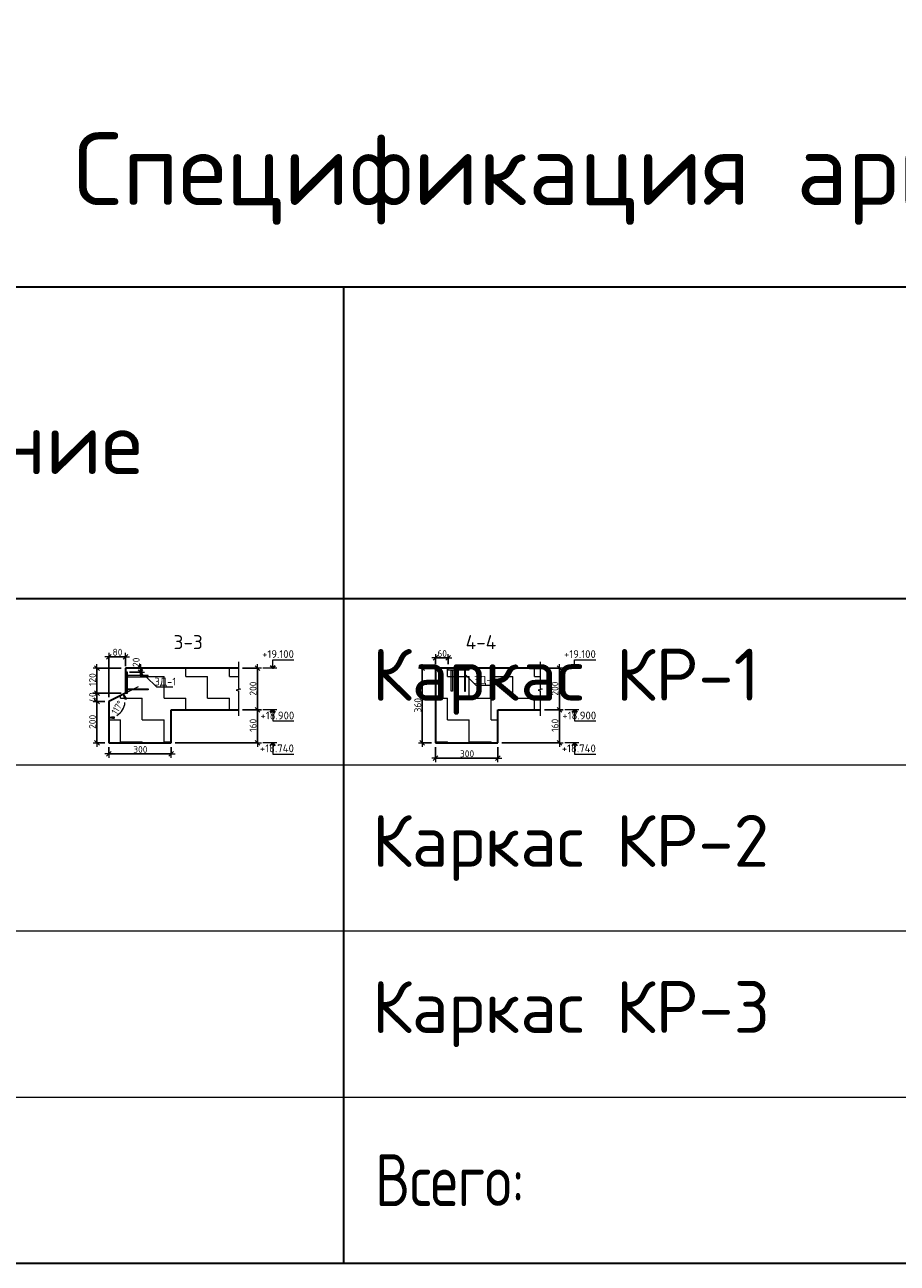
# Model space of a CAD drawing. Header units: metres. Extents: x -38 to 93, y -15 to 21.
# Tile 256 of 256: x 74.19 to 78.4, y 10.19 to 16.16. Entities that reach past the tile are written whole.
import ezdxf

# ---------------------------------------------------------------- set-up
doc = ezdxf.new("R2010")
doc.units = ezdxf.units.M
doc.header["$PDMODE"] = 65
for name, color, linetype, lineweight in [('XR$3$Перекрытие_ Сборный элемент', 7, 'Continuous', 35), ('XR$3$Размерная линия_ общее', 7, 'Continuous', 13), ('XR$3$Текст_ общее_1', 7, 'Continuous', 13)]:
    doc.layers.add(name, color=color, linetype=linetype, lineweight=lineweight)
doc.styles.add('ISOCPEUR', font='txt')
doc.dimstyles.new('DIMSTYLE_10', dxfattribs={"dimtxt": 0.033, "dimasz": 0.0375, "dimexe": 0, "dimexo": 0, "dimgap": 0.0165, "dimtad": 2, "dimdec": 0, "dimlfac": 1000, "dimrnd": 1, "dimzin": 12, "dimdsep": 46, "dimtxsty": 'ISOCPEUR', "dimblk1": 'ALL_ML_STRICH', "dimblk2": 'ALL_ML_STRICH', "dimsah": 1, "dimcen": 0, "dimclrd": 7, "dimclre": 256, "dimclrt": 7, "dimadec": 0, "dimazin": 0, "dimtfac": 1, "dimtdec": 0, "dimtix": 1, "dimtmove": 2, "dimatfit": 3, "dimfxl": 0, "dimtvp": 1.2, "dimtzin": 0, "dimlwd": 0, "dimlwe": -3, "dimarcsym": 0})
doc.dimstyles.new('DIMSTYLE_30', dxfattribs={"dimtxt": 0.033, "dimasz": 0.0375, "dimexe": 0, "dimexo": 0, "dimgap": 0.0165, "dimtad": 2, "dimdec": 0, "dimlfac": 1000, "dimrnd": 5, "dimzin": 12, "dimdsep": 46, "dimtxsty": 'ISOCPEUR', "dimblk1": 'ALL_ML_STRICH', "dimblk2": 'ALL_ML_STRICH', "dimsah": 1, "dimcen": 0, "dimclrd": 7, "dimclre": 256, "dimclrt": 7, "dimadec": 0, "dimazin": 0, "dimtfac": 1, "dimtdec": 0, "dimtix": 1, "dimtmove": 2, "dimatfit": 3, "dimfxl": 0, "dimtzin": 0, "dimlwd": 0, "dimlwe": -3, "dimarcsym": 0})
doc.dimstyles.new('DIMSTYLE_31', dxfattribs={"dimtxt": 0.033, "dimasz": 0.0375, "dimexe": 0, "dimexo": 0, "dimgap": 0.0165, "dimtad": 2, "dimdec": 0, "dimlfac": 1000, "dimrnd": 5, "dimzin": 12, "dimdsep": 46, "dimtxsty": 'ISOCPEUR', "dimblk1": 'ALL_ML_STRICH', "dimblk2": 'ALL_ML_STRICH', "dimsah": 1, "dimcen": 0, "dimclrd": 7, "dimclre": 256, "dimclrt": 7, "dimadec": 0, "dimazin": 0, "dimtfac": 1, "dimtdec": 0, "dimtix": 1, "dimtmove": 2, "dimatfit": 3, "dimfxl": 0, "dimtvp": 1.2, "dimtzin": 0, "dimlwd": 0, "dimlwe": -3, "dimarcsym": 0})
doc.dimstyles.new('DIMSTYLE_32', dxfattribs={"dimtxt": 0.033, "dimasz": 0.0375, "dimexe": 0, "dimexo": 0, "dimgap": 0.0165, "dimtad": 2, "dimdec": 0, "dimlfac": 1000, "dimrnd": 5, "dimzin": 12, "dimdsep": 46, "dimtxsty": 'ISOCPEUR', "dimblk1": 'ALL_ML_STRICH', "dimblk2": 'ALL_ML_STRICH', "dimsah": 1, "dimcen": 0, "dimclrd": 7, "dimclre": 256, "dimclrt": 7, "dimadec": 0, "dimazin": 0, "dimtfac": 1, "dimtdec": 0, "dimtix": 1, "dimtmove": 2, "dimatfit": 3, "dimfxl": 0, "dimtzin": 0, "dimlwd": 0, "dimlwe": -3, "dimarcsym": 0})
doc.dimstyles.new('DIMSTYLE_8', dxfattribs={"dimtxt": 0.033, "dimasz": 0.0375, "dimexe": 0, "dimexo": 0, "dimgap": 0.0165, "dimtad": 2, "dimdec": 0, "dimlfac": 1000, "dimrnd": 1, "dimzin": 12, "dimdsep": 46, "dimtxsty": 'ISOCPEUR', "dimblk1": 'ALL_ML_STRICH', "dimblk2": 'ALL_ML_STRICH', "dimsah": 1, "dimcen": 0, "dimclrd": 7, "dimclre": 256, "dimclrt": 7, "dimadec": 0, "dimazin": 0, "dimtfac": 1, "dimtdec": 0, "dimtix": 1, "dimtmove": 2, "dimatfit": 3, "dimfxl": 0, "dimtzin": 0, "dimlwd": 0, "dimlwe": -3, "dimarcsym": 0})
pattern_1 = [(0, (0.21, 0.21), (0.105, 0.105), [0.105, -0.105]), (90, (0.21, 0.21), (-0.105, 0.105), [0.105, -0.105])]

# ---------------------------------------------------------------- blocks, each defined once
blk = doc.blocks.new('СЛОЖНЫЙ_ОБЪЕКТ_6')
at = {"color": 7, "linetype": 'Continuous', "lineweight": 13, "transparency": 33554687}
blk.add_line((75.4084, 13.0595), (75.3417, 13.0595), dxfattribs=at)
at = {"color": 7, "linetype": 'Continuous', "lineweight": 35, "transparency": 33554687}
blk.add_lwpolyline([(75.3763, 13.0716), (75.3884, 13.0595), (75.4005, 13.0716)], dxfattribs=at)
at = {"color": 7, "linetype": 'Continuous', "lineweight": 13, "transparency": 33554687}
blk.add_lwpolyline([(75.3884, 13.0595), (75.3884, 13.0995), (75.4907, 13.0995)], dxfattribs=at)
blk = doc.blocks.new('СЛОЖНЫЙ_ОБЪЕКТ_7')
at = {"color": 7, "linetype": 'Continuous', "lineweight": 13, "transparency": 33554687}
blk.add_line((75.4084, 12.8595), (75.3417, 12.8595), dxfattribs=at)
at = {"color": 7, "linetype": 'Continuous', "lineweight": 35, "transparency": 33554687}
blk.add_lwpolyline([(75.3763, 12.8474), (75.3884, 12.8595), (75.4005, 12.8474)], dxfattribs=at)
at = {"color": 7, "linetype": 'Continuous', "lineweight": 13, "transparency": 33554687}
blk.add_lwpolyline([(75.3884, 12.8595), (75.3884, 12.8055), (75.4907, 12.8055)], dxfattribs=at)
blk = doc.blocks.new('СЛОЖНЫЙ_ОБЪЕКТ_8')
at = {"color": 7, "linetype": 'Continuous', "lineweight": 13, "transparency": 33554687}
blk.add_line((75.4084, 12.6995), (75.3417, 12.6995), dxfattribs=at)
at = {"color": 7, "linetype": 'Continuous', "lineweight": 35, "transparency": 33554687}
blk.add_lwpolyline([(75.3763, 12.6874), (75.3884, 12.6995), (75.4005, 12.6874)], dxfattribs=at)
at = {"color": 7, "linetype": 'Continuous', "lineweight": 13, "transparency": 33554687}
blk.add_lwpolyline([(75.3884, 12.6995), (75.3884, 12.6455), (75.4907, 12.6455)], dxfattribs=at)
blk = doc.blocks.new('СЛОЖНЫЙ_ОБЪЕКТ_9')
at = {"color": 7, "linetype": 'Continuous', "lineweight": 13, "transparency": 33554687}
blk.add_line((76.8625, 13.0595), (76.7959, 13.0595), dxfattribs=at)
at = {"color": 7, "linetype": 'Continuous', "lineweight": 35, "transparency": 33554687}
blk.add_lwpolyline([(76.8304, 13.0716), (76.8425, 13.0595), (76.8546, 13.0716)], dxfattribs=at)
at = {"color": 7, "linetype": 'Continuous', "lineweight": 13, "transparency": 33554687}
blk.add_lwpolyline([(76.8425, 13.0595), (76.8425, 13.0995), (76.9449, 13.0995)], dxfattribs=at)
blk = doc.blocks.new('СЛОЖНЫЙ_ОБЪЕКТ_10')
at = {"color": 7, "linetype": 'Continuous', "lineweight": 13, "transparency": 33554687}
blk.add_line((76.8625, 12.8595), (76.7959, 12.8595), dxfattribs=at)
at = {"color": 7, "linetype": 'Continuous', "lineweight": 35, "transparency": 33554687}
blk.add_lwpolyline([(76.8304, 12.8474), (76.8425, 12.8595), (76.8546, 12.8474)], dxfattribs=at)
at = {"color": 7, "linetype": 'Continuous', "lineweight": 13, "transparency": 33554687}
blk.add_lwpolyline([(76.8425, 12.8595), (76.8425, 12.8055), (76.9449, 12.8055)], dxfattribs=at)
blk = doc.blocks.new('СЛОЖНЫЙ_ОБЪЕКТ_11')
at = {"color": 7, "linetype": 'Continuous', "lineweight": 13, "transparency": 33554687}
blk.add_line((76.8625, 12.6995), (76.7959, 12.6995), dxfattribs=at)
at = {"color": 7, "linetype": 'Continuous', "lineweight": 35, "transparency": 33554687}
blk.add_lwpolyline([(76.8304, 12.6874), (76.8425, 12.6995), (76.8546, 12.6874)], dxfattribs=at)
at = {"color": 7, "linetype": 'Continuous', "lineweight": 13, "transparency": 33554687}
blk.add_lwpolyline([(76.8425, 12.6995), (76.8425, 12.6455), (76.9449, 12.6455)], dxfattribs=at)
blk = doc.blocks.new('ЭЛЕМЕНТ_УЗОРА_13')
at = {"color": 7, "linetype": 'Continuous', "lineweight": 13, "transparency": 33554687}
blk.add_line((75.223, 12.8295), (75.223, 12.8295), dxfattribs=at)
blk.add_lwpolyline([(75.223, 13.0895), (75.223, 12.9623), (75.233, 12.9587), (75.213, 12.9538), (75.223, 12.9496), (75.223, 12.8295)], dxfattribs=at)
blk = doc.blocks.new('ЭЛЕМЕНТ_УЗОРА_14')
at = {"color": 7, "linetype": 'Continuous', "lineweight": 13, "transparency": 33554687}
blk.add_line((76.6772, 12.8295), (76.6772, 12.8295), dxfattribs=at)
blk.add_lwpolyline([(76.6772, 13.0895), (76.6772, 12.9623), (76.6872, 12.9587), (76.6672, 12.9538), (76.6772, 12.9496), (76.6772, 12.8295)], dxfattribs=at)
blk = doc.blocks.new('ALL_ML_STRICH')
at = {"color": 0, "linetype": 'ByBlock', "lineweight": -2}
for p, q in [((-1, 0), (0.5, 0)), ((-0.3, -0.3), (0.3, 0.3)), ((0, -0.5), (0, 0.5))]:
    blk.add_line(p, q, dxfattribs=at)
blk = doc.blocks.new('*D344')
at = {"layer": 'DEFPOINTS', "color": 7, "linetype": 'Continuous', "lineweight": 13, "transparency": 33554687}
for p in [(75.223, 13.0595), (75.3154, 13.0595), (75.223, 12.8595)]:
    blk.add_point(p, dxfattribs=at)
at = {"layer": 'XR$3$Размерная линия_ общее', "color": 253, "linetype": 'Continuous', "lineweight": -2, "true_color": 0xa0a0a0, "transparency": 33554687}
for p, q in [((75.243, 13.0595), (75.3154, 13.0595)), ((75.243, 12.8595), (75.3154, 12.8595))]:
    blk.add_line(p, q, dxfattribs=at)
at = {"layer": 'XR$3$Размерная линия_ общее', "color": 7, "linetype": 'Continuous', "lineweight": -2, "transparency": 33554687}
blk.add_line((75.3154, 13.0595), (75.3154, 12.8595), dxfattribs=at)
at = {"layer": 'XR$3$Размерная линия_ общее', "color": 7, "linetype": 'Continuous', "lineweight": 13, "transparency": 33554687, "xscale": 0.0375, "yscale": 0.0375, "zscale": 0.0375}
for p, rotation in [((75.3154, 13.0595), 90), ((75.3154, 12.8595), 270)]:
    blk.add_blockref('ALL_ML_STRICH', p, dxfattribs=dict(at, rotation=rotation))
at = {"layer": 'XR$3$Размерная линия_ общее', "color": 7, "linetype": 'Continuous', "lineweight": 13, "transparency": 33554687, "insert": (75.2939, 12.9611), "char_height": 0.033, "width": 0.099, "attachment_point": 5, "rotation": 90, "style": 'ISOCPEUR'}
blk.add_mtext('\\A1;{200}', dxfattribs=at)
blk = doc.blocks.new('*D345')
at = {"layer": 'DEFPOINTS', "color": 7, "linetype": 'Continuous', "lineweight": 13, "transparency": 33554687}
for p in [(75.223, 12.8595), (75.3154, 12.8595), (74.8994, 12.6995)]:
    blk.add_point(p, dxfattribs=at)
at = {"layer": 'XR$3$Размерная линия_ общее', "color": 253, "linetype": 'Continuous', "lineweight": -2, "true_color": 0xa0a0a0, "transparency": 33554687}
for p, q in [((75.243, 12.8595), (75.3154, 12.8595)), ((74.9194, 12.6995), (75.3154, 12.6995))]:
    blk.add_line(p, q, dxfattribs=at)
at = {"layer": 'XR$3$Размерная линия_ общее', "color": 7, "linetype": 'Continuous', "lineweight": -2, "transparency": 33554687}
blk.add_line((75.3154, 12.8595), (75.3154, 12.6995), dxfattribs=at)
at = {"layer": 'XR$3$Размерная линия_ общее', "color": 7, "linetype": 'Continuous', "lineweight": 13, "transparency": 33554687, "xscale": 0.0375, "yscale": 0.0375, "zscale": 0.0375}
for p, rotation in [((75.3154, 12.8595), 90), ((75.3154, 12.6995), 270)]:
    blk.add_blockref('ALL_ML_STRICH', p, dxfattribs=dict(at, rotation=rotation))
at = {"layer": 'XR$3$Размерная линия_ общее', "color": 7, "linetype": 'Continuous', "lineweight": 13, "transparency": 33554687, "insert": (75.2939, 12.7844), "char_height": 0.033, "width": 0.099, "attachment_point": 5, "rotation": 90, "style": 'ISOCPEUR'}
blk.add_mtext('\\A1;{160}', dxfattribs=at)
blk = doc.blocks.new('*D346')
at = {"layer": 'DEFPOINTS', "color": 7, "linetype": 'Continuous', "lineweight": 13, "transparency": 33554687}
for p in [(76.6772, 13.0595), (76.7696, 13.0595), (76.6772, 12.8595)]:
    blk.add_point(p, dxfattribs=at)
at = {"layer": 'XR$3$Размерная линия_ общее', "color": 253, "linetype": 'Continuous', "lineweight": -2, "true_color": 0xa0a0a0, "transparency": 33554687}
for p, q in [((76.6972, 13.0595), (76.7696, 13.0595)), ((76.6972, 12.8595), (76.7696, 12.8595))]:
    blk.add_line(p, q, dxfattribs=at)
at = {"layer": 'XR$3$Размерная линия_ общее', "color": 7, "linetype": 'Continuous', "lineweight": -2, "transparency": 33554687}
blk.add_line((76.7696, 13.0595), (76.7696, 12.8595), dxfattribs=at)
at = {"layer": 'XR$3$Размерная линия_ общее', "color": 7, "linetype": 'Continuous', "lineweight": 13, "transparency": 33554687, "xscale": 0.0375, "yscale": 0.0375, "zscale": 0.0375}
for p, rotation in [((76.7696, 13.0595), 90), ((76.7696, 12.8595), 270)]:
    blk.add_blockref('ALL_ML_STRICH', p, dxfattribs=dict(at, rotation=rotation))
at = {"layer": 'XR$3$Размерная линия_ общее', "color": 7, "linetype": 'Continuous', "lineweight": 13, "transparency": 33554687, "insert": (76.7481, 12.9611), "char_height": 0.033, "width": 0.099, "attachment_point": 5, "rotation": 90, "style": 'ISOCPEUR'}
blk.add_mtext('\\A1;{200}', dxfattribs=at)
blk = doc.blocks.new('*D347')
at = {"layer": 'DEFPOINTS', "color": 7, "linetype": 'Continuous', "lineweight": 13, "transparency": 33554687}
for p in [(76.6772, 12.8595), (76.7696, 12.8595), (76.473, 12.6995)]:
    blk.add_point(p, dxfattribs=at)
at = {"layer": 'XR$3$Размерная линия_ общее', "color": 253, "linetype": 'Continuous', "lineweight": -2, "true_color": 0xa0a0a0, "transparency": 33554687}
for p, q in [((76.6972, 12.8595), (76.7696, 12.8595)), ((76.493, 12.6995), (76.7696, 12.6995))]:
    blk.add_line(p, q, dxfattribs=at)
at = {"layer": 'XR$3$Размерная линия_ общее', "color": 7, "linetype": 'Continuous', "lineweight": -2, "transparency": 33554687}
blk.add_line((76.7696, 12.8595), (76.7696, 12.6995), dxfattribs=at)
at = {"layer": 'XR$3$Размерная линия_ общее', "color": 7, "linetype": 'Continuous', "lineweight": 13, "transparency": 33554687, "xscale": 0.0375, "yscale": 0.0375, "zscale": 0.0375}
for p, rotation in [((76.7696, 12.8595), 90), ((76.7696, 12.6995), 270)]:
    blk.add_blockref('ALL_ML_STRICH', p, dxfattribs=dict(at, rotation=rotation))
at = {"layer": 'XR$3$Размерная линия_ общее', "color": 7, "linetype": 'Continuous', "lineweight": 13, "transparency": 33554687, "insert": (76.7481, 12.7844), "char_height": 0.033, "width": 0.099, "attachment_point": 5, "rotation": 90, "style": 'ISOCPEUR'}
blk.add_mtext('\\A1;{160}', dxfattribs=at)
blk = doc.blocks.new('*D348')
at = {"layer": 'DEFPOINTS', "color": 7, "linetype": 'Continuous', "lineweight": 13, "transparency": 33554687}
for p in [(76.173, 13.0595), (76.109, 12.6995), (76.173, 12.6995)]:
    blk.add_point(p, dxfattribs=at)
at = {"layer": 'XR$3$Размерная линия_ общее', "color": 253, "linetype": 'Continuous', "lineweight": -2, "true_color": 0xa0a0a0, "transparency": 33554687}
for p, q in [((76.153, 13.0595), (76.109, 13.0595)), ((76.153, 12.6995), (76.109, 12.6995))]:
    blk.add_line(p, q, dxfattribs=at)
at = {"layer": 'XR$3$Размерная линия_ общее', "color": 7, "linetype": 'Continuous', "lineweight": -2, "transparency": 33554687}
blk.add_line((76.109, 12.6995), (76.109, 13.0595), dxfattribs=at)
at = {"layer": 'XR$3$Размерная линия_ общее', "color": 7, "linetype": 'Continuous', "lineweight": 13, "transparency": 33554687, "xscale": 0.0375, "yscale": 0.0375, "zscale": 0.0375}
for p, rotation in [((76.109, 13.0595), 90), ((76.109, 12.6995), 270)]:
    blk.add_blockref('ALL_ML_STRICH', p, dxfattribs=dict(at, rotation=rotation))
at = {"layer": 'XR$3$Размерная линия_ общее', "color": 7, "linetype": 'Continuous', "lineweight": 13, "transparency": 33554687, "insert": (76.0875, 12.8811), "char_height": 0.033, "width": 0.099, "attachment_point": 5, "rotation": 90, "style": 'ISOCPEUR'}
blk.add_mtext('\\A1;{360}', dxfattribs=at)
blk = doc.blocks.new('*D349')
at = {"layer": 'DEFPOINTS', "color": 7, "linetype": 'Continuous', "lineweight": 13, "transparency": 33554687}
for p in [(76.173, 12.6995), (76.473, 12.6995), (76.173, 12.6258)]:
    blk.add_point(p, dxfattribs=at)
at = {"layer": 'XR$3$Размерная линия_ общее', "color": 253, "linetype": 'Continuous', "lineweight": -2, "true_color": 0xa0a0a0, "transparency": 33554687}
for p, q in [((76.173, 12.6795), (76.173, 12.6258)), ((76.473, 12.6795), (76.473, 12.6258))]:
    blk.add_line(p, q, dxfattribs=at)
at = {"layer": 'XR$3$Размерная линия_ общее', "color": 7, "linetype": 'Continuous', "lineweight": -2, "transparency": 33554687}
blk.add_line((76.173, 12.6258), (76.473, 12.6258), dxfattribs=at)
at = {"layer": 'XR$3$Размерная линия_ общее', "color": 7, "linetype": 'Continuous', "lineweight": 13, "transparency": 33554687, "xscale": 0.0375, "yscale": 0.0375, "zscale": 0.0375, "rotation": 180}
blk.add_blockref('ALL_ML_STRICH', (76.173, 12.6258), dxfattribs=at)
at = {"layer": 'XR$3$Размерная линия_ общее', "color": 7, "linetype": 'Continuous', "lineweight": 13, "transparency": 33554687, "xscale": 0.0375, "yscale": 0.0375, "zscale": 0.0375}
blk.add_blockref('ALL_ML_STRICH', (76.473, 12.6258), dxfattribs=at)
at = {"layer": 'XR$3$Размерная линия_ общее', "color": 7, "linetype": 'Continuous', "lineweight": 13, "transparency": 33554687, "insert": (76.3247, 12.6473), "char_height": 0.033, "width": 0.099, "attachment_point": 5, "style": 'ISOCPEUR'}
blk.add_mtext('\\A1;{300}', dxfattribs=at)
blk = doc.blocks.new('*D350')
at = {"layer": 'DEFPOINTS', "color": 7, "linetype": 'Continuous', "lineweight": 13, "transparency": 33554687}
for p in [(74.5994, 12.6995), (74.5994, 12.6467), (74.8994, 12.6995)]:
    blk.add_point(p, dxfattribs=at)
at = {"layer": 'XR$3$Размерная линия_ общее', "color": 253, "linetype": 'Continuous', "lineweight": -2, "true_color": 0xa0a0a0, "transparency": 33554687}
for p, q in [((74.5994, 12.6795), (74.5994, 12.6467)), ((74.8994, 12.6795), (74.8994, 12.6467))]:
    blk.add_line(p, q, dxfattribs=at)
at = {"layer": 'XR$3$Размерная линия_ общее', "color": 7, "linetype": 'Continuous', "lineweight": -2, "transparency": 33554687}
blk.add_line((74.5994, 12.6467), (74.8994, 12.6467), dxfattribs=at)
at = {"layer": 'XR$3$Размерная линия_ общее', "color": 7, "linetype": 'Continuous', "lineweight": 13, "transparency": 33554687, "xscale": 0.0375, "yscale": 0.0375, "zscale": 0.0375, "rotation": 180}
blk.add_blockref('ALL_ML_STRICH', (74.5994, 12.6467), dxfattribs=at)
at = {"layer": 'XR$3$Размерная линия_ общее', "color": 7, "linetype": 'Continuous', "lineweight": 13, "transparency": 33554687, "xscale": 0.0375, "yscale": 0.0375, "zscale": 0.0375}
blk.add_blockref('ALL_ML_STRICH', (74.8994, 12.6467), dxfattribs=at)
at = {"layer": 'XR$3$Размерная линия_ общее', "color": 7, "linetype": 'Continuous', "lineweight": 13, "transparency": 33554687, "insert": (74.751, 12.6682), "char_height": 0.033, "width": 0.099, "attachment_point": 5, "style": 'ISOCPEUR'}
blk.add_mtext('\\A1;{300}', dxfattribs=at)
blk = doc.blocks.new('*D351')
at = {"layer": 'DEFPOINTS', "color": 7, "linetype": 'Continuous', "lineweight": 13, "transparency": 33554687}
for p in [(74.5994, 12.8995), (74.5422, 12.6995), (74.5994, 12.6995)]:
    blk.add_point(p, dxfattribs=at)
at = {"layer": 'XR$3$Размерная линия_ общее', "color": 253, "linetype": 'Continuous', "lineweight": -2, "true_color": 0xa0a0a0, "transparency": 33554687}
for p, q in [((74.5794, 12.8995), (74.5422, 12.8995)), ((74.5794, 12.6995), (74.5422, 12.6995))]:
    blk.add_line(p, q, dxfattribs=at)
at = {"layer": 'XR$3$Размерная линия_ общее', "color": 7, "linetype": 'Continuous', "lineweight": -2, "transparency": 33554687}
blk.add_line((74.5422, 12.6995), (74.5422, 12.8995), dxfattribs=at)
at = {"layer": 'XR$3$Размерная линия_ общее', "color": 7, "linetype": 'Continuous', "lineweight": 13, "transparency": 33554687, "xscale": 0.0375, "yscale": 0.0375, "zscale": 0.0375}
for p, rotation in [((74.5422, 12.8995), 90), ((74.5422, 12.6995), 270)]:
    blk.add_blockref('ALL_ML_STRICH', p, dxfattribs=dict(at, rotation=rotation))
at = {"layer": 'XR$3$Размерная линия_ общее', "color": 7, "linetype": 'Continuous', "lineweight": 13, "transparency": 33554687, "insert": (74.5207, 12.8011), "char_height": 0.033, "width": 0.099, "attachment_point": 5, "rotation": 90, "style": 'ISOCPEUR'}
blk.add_mtext('\\A1;{200}', dxfattribs=at)
blk = doc.blocks.new('*D352')
at = {"layer": 'DEFPOINTS', "color": 7, "linetype": 'Continuous', "lineweight": 13, "transparency": 33554687}
for p in [(74.5422, 12.8995), (74.5994, 12.8995), (74.6794, 12.9395)]:
    blk.add_point(p, dxfattribs=at)
at = {"layer": 'XR$3$Размерная линия_ общее', "color": 253, "linetype": 'Continuous', "lineweight": -2, "true_color": 0xa0a0a0, "transparency": 33554687}
for p, q in [((74.6594, 12.9395), (74.5422, 12.9395)), ((74.5794, 12.8995), (74.5422, 12.8995))]:
    blk.add_line(p, q, dxfattribs=at)
at = {"layer": 'XR$3$Размерная линия_ общее', "color": 7, "linetype": 'Continuous', "lineweight": -2, "transparency": 33554687}
blk.add_line((74.5422, 12.8995), (74.5422, 12.9395), dxfattribs=at)
at = {"layer": 'XR$3$Размерная линия_ общее', "color": 7, "linetype": 'Continuous', "lineweight": 13, "transparency": 33554687, "xscale": 0.0375, "yscale": 0.0375, "zscale": 0.0375}
for p, rotation in [((74.5422, 12.9395), 90), ((74.5422, 12.8995), 270)]:
    blk.add_blockref('ALL_ML_STRICH', p, dxfattribs=dict(at, rotation=rotation))
at = {"layer": 'XR$3$Размерная линия_ общее', "color": 7, "linetype": 'Continuous', "lineweight": 13, "transparency": 33554687, "insert": (74.5207, 12.9195), "char_height": 0.033, "width": 0.066, "attachment_point": 5, "rotation": 90, "style": 'ISOCPEUR'}
blk.add_mtext('\\A1;{40}', dxfattribs=at)
blk = doc.blocks.new('*D353')
at = {"layer": 'DEFPOINTS', "color": 7, "linetype": 'Continuous', "lineweight": 13, "transparency": 33554687}
for p in [(74.6794, 13.0595), (74.5422, 12.9395), (74.6794, 12.9395)]:
    blk.add_point(p, dxfattribs=at)
at = {"layer": 'XR$3$Размерная линия_ общее', "color": 253, "linetype": 'Continuous', "lineweight": -2, "true_color": 0xa0a0a0, "transparency": 33554687}
for p, q in [((74.6594, 13.0595), (74.5422, 13.0595)), ((74.6594, 12.9395), (74.5422, 12.9395))]:
    blk.add_line(p, q, dxfattribs=at)
at = {"layer": 'XR$3$Размерная линия_ общее', "color": 7, "linetype": 'Continuous', "lineweight": -2, "transparency": 33554687}
blk.add_line((74.5422, 12.9395), (74.5422, 13.0595), dxfattribs=at)
at = {"layer": 'XR$3$Размерная линия_ общее', "color": 7, "linetype": 'Continuous', "lineweight": 13, "transparency": 33554687, "xscale": 0.0375, "yscale": 0.0375, "zscale": 0.0375}
for p, rotation in [((74.5422, 13.0595), 90), ((74.5422, 12.9395), 270)]:
    blk.add_blockref('ALL_ML_STRICH', p, dxfattribs=dict(at, rotation=rotation))
at = {"layer": 'XR$3$Размерная линия_ общее', "color": 7, "linetype": 'Continuous', "lineweight": 13, "transparency": 33554687, "insert": (74.5207, 13.0044), "char_height": 0.033, "width": 0.099, "attachment_point": 5, "rotation": 90, "style": 'ISOCPEUR'}
blk.add_mtext('\\A1;{120}', dxfattribs=at)
blk = doc.blocks.new('СЛОЖНЫЙ_ОБЪЕКТ_40')
at = {"layer": 'XR$3$Перекрытие_ Сборный элемент', "color": 7, "linetype": 'Continuous', "lineweight": 13, "transparency": 33554687}
for points in [[(74.6894, 12.9395), (74.6894, 13.0395), (74.6794, 13.0395), (74.6794, 12.9395), (74.6894, 12.9395)], [(74.6894, 13.0245), (74.6894, 13.0185), (74.7894, 13.0185), (74.7894, 13.0245), (74.6894, 13.0245)], [(74.6894, 12.9545), (74.6894, 12.9605), (74.7894, 12.9605), (74.7894, 12.9545), (74.6894, 12.9545)]]:
    blk.add_lwpolyline(points, close=True, dxfattribs=at)
blk = doc.blocks.new('СЛОЖНЫЙ_ОБЪЕКТ_41')
at = {"layer": 'XR$3$Перекрытие_ Сборный элемент', "color": 7, "linetype": 'Continuous', "lineweight": 13, "transparency": 33554687}
for points in [[(76.333, 13.0495), (76.233, 13.0495), (76.233, 13.0595), (76.333, 13.0595), (76.333, 13.0495)], [(76.248, 13.0495), (76.254, 13.0495), (76.254, 12.9495), (76.248, 12.9495), (76.248, 13.0495)], [(76.318, 13.0495), (76.312, 13.0495), (76.312, 12.9495), (76.318, 12.9495), (76.318, 13.0495)]]:
    blk.add_lwpolyline(points, close=True, dxfattribs=at)
blk = doc.blocks.new('*D356')
at = {"layer": 'DEFPOINTS', "color": 7, "linetype": 'Continuous', "lineweight": 13, "transparency": 33554687}
for p in [(76.173, 13.1087), (76.173, 13.0595), (76.233, 13.0595)]:
    blk.add_point(p, dxfattribs=at)
at = {"layer": 'XR$3$Размерная линия_ общее', "color": 253, "linetype": 'Continuous', "lineweight": -2, "true_color": 0xa0a0a0, "transparency": 33554687}
for p, q in [((76.173, 13.0795), (76.173, 13.1087)), ((76.233, 13.0795), (76.233, 13.1087))]:
    blk.add_line(p, q, dxfattribs=at)
at = {"layer": 'XR$3$Размерная линия_ общее', "color": 7, "linetype": 'Continuous', "lineweight": -2, "transparency": 33554687}
blk.add_line((76.173, 13.1087), (76.233, 13.1087), dxfattribs=at)
at = {"layer": 'XR$3$Размерная линия_ общее', "color": 7, "linetype": 'Continuous', "lineweight": 13, "transparency": 33554687, "xscale": 0.0375, "yscale": 0.0375, "zscale": 0.0375, "rotation": 180}
blk.add_blockref('ALL_ML_STRICH', (76.173, 13.1087), dxfattribs=at)
at = {"layer": 'XR$3$Размерная линия_ общее', "color": 7, "linetype": 'Continuous', "lineweight": 13, "transparency": 33554687, "xscale": 0.0375, "yscale": 0.0375, "zscale": 0.0375}
blk.add_blockref('ALL_ML_STRICH', (76.233, 13.1087), dxfattribs=at)
at = {"layer": 'XR$3$Размерная линия_ общее', "color": 7, "linetype": 'Continuous', "lineweight": 13, "transparency": 33554687, "insert": (76.2047, 13.1302), "char_height": 0.033, "width": 0.066, "attachment_point": 5, "style": 'ISOCPEUR'}
blk.add_mtext('\\A1;{60}', dxfattribs=at)
blk = doc.blocks.new('*D357')
at = {"layer": 'DEFPOINTS', "color": 7, "linetype": 'Continuous', "lineweight": 13, "transparency": 33554687}
for p in [(74.5994, 13.1148), (74.6794, 13.0495), (74.5994, 12.8995)]:
    blk.add_point(p, dxfattribs=at)
at = {"layer": 'XR$3$Размерная линия_ общее', "color": 253, "linetype": 'Continuous', "lineweight": -2, "true_color": 0xa0a0a0, "transparency": 33554687}
for p, q in [((74.5994, 12.9195), (74.5994, 13.1148)), ((74.6794, 13.0695), (74.6794, 13.1148))]:
    blk.add_line(p, q, dxfattribs=at)
at = {"layer": 'XR$3$Размерная линия_ общее', "color": 7, "linetype": 'Continuous', "lineweight": -2, "transparency": 33554687}
blk.add_line((74.5994, 13.1148), (74.6794, 13.1148), dxfattribs=at)
at = {"layer": 'XR$3$Размерная линия_ общее', "color": 7, "linetype": 'Continuous', "lineweight": 13, "transparency": 33554687, "xscale": 0.0375, "yscale": 0.0375, "zscale": 0.0375, "rotation": 180}
blk.add_blockref('ALL_ML_STRICH', (74.5994, 13.1148), dxfattribs=at)
at = {"layer": 'XR$3$Размерная линия_ общее', "color": 7, "linetype": 'Continuous', "lineweight": 13, "transparency": 33554687, "xscale": 0.0375, "yscale": 0.0375, "zscale": 0.0375}
blk.add_blockref('ALL_ML_STRICH', (74.6794, 13.1148), dxfattribs=at)
at = {"layer": 'XR$3$Размерная линия_ общее', "color": 7, "linetype": 'Continuous', "lineweight": 13, "transparency": 33554687, "insert": (74.641, 13.1363), "char_height": 0.033, "width": 0.066, "attachment_point": 5, "style": 'ISOCPEUR'}
blk.add_mtext('\\A1;{80}', dxfattribs=at)
blk = doc.blocks.new('*D358')
at = {"layer": 'DEFPOINTS', "color": 7, "linetype": 'Continuous', "lineweight": 13, "transparency": 33554687}
for p in [(74.6794, 13.0595), (74.6794, 13.0395), (74.7524, 13.0395)]:
    blk.add_point(p, dxfattribs=at)
at = {"layer": 'XR$3$Размерная линия_ общее', "color": 253, "linetype": 'Continuous', "lineweight": -2, "true_color": 0xa0a0a0, "transparency": 33554687}
for p, q in [((74.6994, 13.0595), (74.7524, 13.0595)), ((74.6994, 13.0395), (74.7524, 13.0395))]:
    blk.add_line(p, q, dxfattribs=at)
at = {"layer": 'XR$3$Размерная линия_ общее', "color": 7, "linetype": 'Continuous', "lineweight": -2, "transparency": 33554687}
blk.add_line((74.7524, 13.0395), (74.7524, 13.0595), dxfattribs=at)
at = {"layer": 'XR$3$Размерная линия_ общее', "color": 7, "linetype": 'Continuous', "lineweight": 13, "transparency": 33554687, "xscale": 0.0375, "yscale": 0.0375, "zscale": 0.0375}
for p, rotation in [((74.7524, 13.0595), 90), ((74.7524, 13.0395), 270)]:
    blk.add_blockref('ALL_ML_STRICH', p, dxfattribs=dict(at, rotation=rotation))
at = {"layer": 'XR$3$Размерная линия_ общее', "color": 7, "linetype": 'Continuous', "lineweight": 13, "transparency": 33554687, "insert": (74.7308, 13.0877), "char_height": 0.033, "width": 0.066, "attachment_point": 5, "rotation": 90, "style": 'ISOCPEUR'}
blk.add_mtext('\\A1;{20}', dxfattribs=at)
blk = doc.blocks.new('COMPLEX_ANGLEDIM_0')
at = {"color": 7, "linetype": 'Continuous', "lineweight": 13, "transparency": 33554687}
for p, q in [((74.6689, 12.9343), (74.6857, 12.9427)), ((74.6689, 12.9343), (74.6522, 12.9259)), ((74.6689, 12.9343), (74.684, 12.9125)), ((74.6773, 12.9091), (74.6689, 12.9343)), ((74.6689, 12.9343), (74.6815, 12.9091)), ((74.6689, 12.9343), (74.6689, 12.9343)), ((74.684, 12.9125), (74.6773, 12.9091)), ((74.5994, 12.8217), (74.5994, 12.8404)), ((74.6256, 12.8254), (74.5994, 12.8217)), ((74.5994, 12.8217), (74.6256, 12.8179)), ((74.5994, 12.8217), (74.6275, 12.8217)), ((74.5994, 12.8217), (74.5994, 12.8217)), ((74.5994, 12.8217), (74.5994, 12.8029)), ((74.6256, 12.8179), (74.6256, 12.8254))]:
    blk.add_line(p, q, dxfattribs=at)
for start, end in [(300.16526, 356.39981), (10.78743, 26.56505), (270, 285.2956)]:
    blk.add_arc((74.5994, 12.8995), 0.0778, start, end, dxfattribs=at)
at = {"color": 7, "linetype": 'Continuous', "lineweight": 13, "transparency": 33554687, "insert": (74.6371, 12.8332), "char_height": 0.033, "width": 0.088972, "attachment_point": 7, "rotation": 58.28253, "style": 'ISOCPEUR'}
blk.add_mtext('\\W0.79;117%%d', dxfattribs=at)

msp = doc.modelspace()

# ---------------------------------------------------------------- hatches: boundary and pattern name
at = {"linetype": 'Continuous', "lineweight": 13, "transparency": 33554687}
h = msp.add_hatch(dxfattribs=at)
h.set_pattern_fill('____', scale=0.105, style=0, pattern_type=2)
h.set_pattern_definition(pattern_1)
h.paths.add_polyline_path([(74.6794, 12.9395), (74.5994, 12.8995), (74.5994, 12.6995), (74.8994, 12.6995), (74.8994, 12.8595), (75.223, 12.8595), (75.223, 13.0595), (74.6794, 13.0595)], flags=0)
h = msp.add_hatch(dxfattribs=at)
h.set_pattern_fill('____', scale=0.105, style=0, pattern_type=2)
h.set_pattern_definition(pattern_1)
h.paths.add_polyline_path([(76.173, 13.0595), (76.173, 12.6995), (76.473, 12.6995), (76.473, 12.8595), (76.6772, 12.8595), (76.6772, 13.0595)], flags=0)

# ---------------------------------------------------------------- linework, layer by layer
at = {"color": 7, "linetype": 'Continuous', "lineweight": 35, "transparency": 33554687}
for p, q in [((87.7302, 14.8941), (69.2302, 14.8941)), ((75.7302, 14.8941), (75.7302, 13.3941)), ((87.7302, 13.3941), (69.2302, 13.3941)), ((75.7302, 13.3941), (75.7302, 12.5941)), ((75.223, 13.0595), (74.6794, 13.0595)), ((74.6794, 13.0595), (74.6794, 12.9395)), ((76.173, 13.0595), (76.173, 12.8595)), ((76.6772, 13.0595), (76.173, 13.0595)), ((74.6794, 12.9395), (74.5994, 12.8995)), ((74.5994, 12.8995), (74.5994, 12.8595)), ((74.5994, 12.8595), (74.5994, 12.6995)), ((74.8994, 12.6995), (74.8994, 12.8595)), ((74.8994, 12.8595), (75.223, 12.8595)), ((76.173, 12.8595), (76.173, 12.6995)), ((76.473, 12.6995), (76.473, 12.8595)), ((76.473, 12.8595), (76.6772, 12.8595)), ((74.5994, 12.6995), (74.8994, 12.6995)), ((76.173, 12.6995), (76.473, 12.6995)), ((75.7302, 12.5941), (75.7302, 11.7941)), ((75.7302, 11.7941), (75.7302, 10.9941)), ((75.7302, 10.9941), (75.7302, 10.1941)), ((69.2302, 10.1941), (87.7302, 10.1941))]:
    msp.add_line(p, q, dxfattribs=at)
at = {"color": 7, "linetype": 'Continuous', "lineweight": 13, "transparency": 33554687}
for p, q in [((69.2302, 13.3941), (87.7302, 13.3941)), ((74.5994, 12.8995), (74.742, 12.9708)), ((69.2302, 12.5941), (87.7302, 12.5941)), ((69.2302, 11.7941), (87.7302, 11.7941)), ((69.2302, 10.9941), (87.7302, 10.9941))]:
    msp.add_line(p, q, dxfattribs=at)
for points in [[(74.7794, 13.0185), (74.8289, 12.969), (74.9067, 12.969)], [(76.318, 13.0273), (76.3675, 12.9778), (76.4454, 12.9778)]]:
    msp.add_lwpolyline(points, dxfattribs=at)

# ---------------------------------------------------------------- block references
for name in ['ЭЛЕМЕНТ_УЗОРА_13', 'ЭЛЕМЕНТ_УЗОРА_14', 'COMPLEX_ANGLEDIM_0']:
    msp.add_blockref(name, (0, 0), dxfattribs=at)
at = {"color": 7, "linetype": 'Continuous', "lineweight": 35, "transparency": 33554687}
for name in ['СЛОЖНЫЙ_ОБЪЕКТ_6', 'СЛОЖНЫЙ_ОБЪЕКТ_9', 'СЛОЖНЫЙ_ОБЪЕКТ_7', 'СЛОЖНЫЙ_ОБЪЕКТ_10', 'СЛОЖНЫЙ_ОБЪЕКТ_8', 'СЛОЖНЫЙ_ОБЪЕКТ_11']:
    msp.add_blockref(name, (0, 0), dxfattribs=at)
at = {"layer": 'XR$3$Перекрытие_ Сборный элемент', "color": 7, "linetype": 'Continuous', "lineweight": 13, "transparency": 33554687}
for name in ['СЛОЖНЫЙ_ОБЪЕКТ_40', 'СЛОЖНЫЙ_ОБЪЕКТ_41']:
    msp.add_blockref(name, (0, 0), dxfattribs=at)

# ---------------------------------------------------------------- texts
at = {"color": 7, "linetype": 'Continuous', "lineweight": 35, "transparency": 33554687, "style": 'ISOCPEUR'}
for s, insert, char_height, width, attachment_point in [('\\A1;{\\fISOCPEUR|i0|b0;\\H0.350000;\\W1.000000;\\C7;Спецификация арматурных каркасов}\\P', (78.4802, 15.1941), 0.35, 8.363517, 8), ('\\A1;{\\fISOCPEUR|i0|b0;\\H0.300000;\\W1.000000;\\C7;Обозначение}\\P', (73.5879, 14.1441), 0.3, 2.501273, 5), ('\\A1;{\\fISOCPEUR|i0|b0;\\H0.250000;\\W0.800000;\\C7;Всего:}\\P', (76.2423, 10.5941), 0.25, 0.855, 5)]:
    msp.add_mtext(s, dxfattribs=dict(at, insert=insert, char_height=char_height, width=width, attachment_point=attachment_point))
at = {"color": 7, "linetype": 'Continuous', "lineweight": 50, "transparency": 33554687, "char_height": 0.0675, "attachment_point": 5, "style": 'ISOCPEUR'}
for s, insert, width in [('\\A1;{\\fISOCPEUR|i0|b0;\\H0.067500;\\W1.000000;\\C7;3-3}\\P', (74.9815, 13.1849), 0.172565), ('\\A1;{\\fISOCPEUR|i0|b0;\\H0.067500;\\W1.000000;\\C7;4-4}\\P', (76.3915, 13.1849), 0.1863)]:
    msp.add_mtext(s, dxfattribs=dict(at, insert=insert, width=width))
at = {"color": 7, "linetype": 'Continuous', "lineweight": 13, "transparency": 33554687, "style": 'ISOCPEUR'}
for s, insert, char_height, width, attachment_point in [('\\A1;{\\fISOCPEUR|i0|b0;\\H0.037500;\\W1.000000;\\C7;+19.100}\\P', (75.4907, 13.1087), 0.0375, 0.170106, 9), ('\\A1;{\\fISOCPEUR|i0|b0;\\H0.250000;\\W1.000000;\\C7;Каркас КР-1}\\P', (75.8671, 12.9941), 0.25, 2.068902, 4), ('\\A1;{\\fISOCPEUR|i0|b0;\\H0.037500;\\W1.000000;\\C7;+19.100}\\P', (76.9449, 13.1087), 0.0375, 0.170106, 9), ('\\A1;{\\fISOCPEUR|i0|b0;\\H0.037500;\\W1.000000;\\C7;+18.900}\\P', (75.4924, 12.8129), 0.0375, 0.178404, 9), ('\\A1;{\\fISOCPEUR|i0|b0;\\H0.037500;\\W1.000000;\\C7;+18.900}\\P', (76.9466, 12.8129), 0.0375, 0.178404, 9), ('\\A1;{\\fISOCPEUR|i0|b0;\\H0.037500;\\W1.000000;\\C7;+18.740}\\P', (75.4907, 12.6547), 0.0375, 0.182188, 9), ('\\A1;{\\fISOCPEUR|i0|b0;\\H0.037500;\\W1.000000;\\C7;+18.740}\\P', (76.9449, 12.6547), 0.0375, 0.182188, 9), ('\\A1;{\\fISOCPEUR|i0|b0;\\H0.250000;\\W1.000000;\\C7;Каркас КР-2}\\P', (75.8671, 12.1941), 0.25, 2.121951, 4), ('\\A1;{\\fISOCPEUR|i0|b0;\\H0.250000;\\W1.000000;\\C7;Каркас КР-3}\\P', (75.8671, 11.3941), 0.25, 2.121951, 4)]:
    msp.add_mtext(s, dxfattribs=dict(at, insert=insert, char_height=char_height, width=width, attachment_point=attachment_point))
at = {"layer": 'XR$3$Текст_ общее_1', "color": 7, "linetype": 'Continuous', "lineweight": 13, "transparency": 33554687, "char_height": 0.0375, "width": 0.123317, "attachment_point": 5, "style": 'ISOCPEUR'}
for insert in [(74.8711, 12.9907), (76.4098, 12.9995)]:
    msp.add_mtext('\\A1;{\\fISOCPEUR|i0|b0;\\H0.037500;\\W1.000000;\\C7;ЗД-1}\\P', dxfattribs=dict(at, insert=insert))

# ---------------------------------------------------------------- dimensions: what is measured, and where the dimension line sits
at = {"layer": 'XR$3$Размерная линия_ общее', "color": 7, "linetype": 'Continuous', "lineweight": 13, "transparency": 33554687}
for base, p1, p2, dimstyle, picture, middle in [((74.6794, 13.1148), (74.5994, 12.9195), (74.6794, 13.0695), 'DIMSTYLE_8', '*D357', (74.641, 13.1363)), ((76.233, 13.1087), (76.173, 13.0795), (76.233, 13.0795), 'DIMSTYLE_10', '*D356', (76.2047, 13.1302)), ((74.8994, 12.6467), (74.5994, 12.6795), (74.8994, 12.6795), 'DIMSTYLE_8', '*D350', (74.751, 12.6682)), ((76.473, 12.6258), (76.173, 12.6795), (76.473, 12.6795), 'DIMSTYLE_8', '*D349', (76.3247, 12.6473))]:
    dim = msp.add_linear_dim(base=base, p1=p1, p2=p2, dimstyle=dimstyle, override={"dimpost": '<>', "dimclrd": 7, "dimclre": 253, "dimclrt": 7, "dimlwd": 0, "dimlwe": 65533}, dxfattribs=at)
    dim.commit()
    dim.dimension.update_dxf_attribs({"geometry": picture, "text_midpoint": middle, "dimtype": 160})
for base, p1, p2, angle, dimstyle, picture, middle in [((74.7524, 13.0595), (74.6994, 13.0395), (74.6994, 13.0595), 90, 'DIMSTYLE_10', '*D358', (74.7308, 13.0877)), ((74.5422, 13.0595), (74.6594, 12.9395), (74.6594, 13.0595), 90, 'DIMSTYLE_32', '*D353', (74.5207, 13.0044)), ((75.3154, 12.8595), (75.243, 13.0595), (75.243, 12.8595), 270, 'DIMSTYLE_8', '*D344', (75.2939, 12.9611)), ((76.109, 13.0595), (76.153, 12.6995), (76.153, 13.0595), 90, 'DIMSTYLE_8', '*D348', (76.0875, 12.8811)), ((76.7696, 12.8595), (76.6972, 13.0595), (76.6972, 12.8595), 270, 'DIMSTYLE_8', '*D346', (76.7481, 12.9611)), ((74.5422, 12.9395), (74.5794, 12.8995), (74.6594, 12.9395), 90, 'DIMSTYLE_31', '*D352', (74.5207, 12.9195)), ((74.5422, 12.8995), (74.5794, 12.6995), (74.5794, 12.8995), 90, 'DIMSTYLE_30', '*D351', (74.5207, 12.8011)), ((75.3154, 12.6995), (75.243, 12.8595), (74.9194, 12.6995), 270, 'DIMSTYLE_8', '*D345', (75.2939, 12.7844)), ((76.7696, 12.6995), (76.6972, 12.8595), (76.493, 12.6995), 270, 'DIMSTYLE_8', '*D347', (76.7481, 12.7844))]:
    dim = msp.add_linear_dim(base=base, p1=p1, p2=p2, angle=angle, dimstyle=dimstyle, override={"dimpost": '<>', "dimclrd": 7, "dimclre": 253, "dimclrt": 7, "dimlwd": 0, "dimlwe": 65533}, dxfattribs=at)
    dim.commit()
    dim.dimension.update_dxf_attribs({"geometry": picture, "text_midpoint": middle, "dimtype": 160})

doc.saveas('drawing.dxf')
